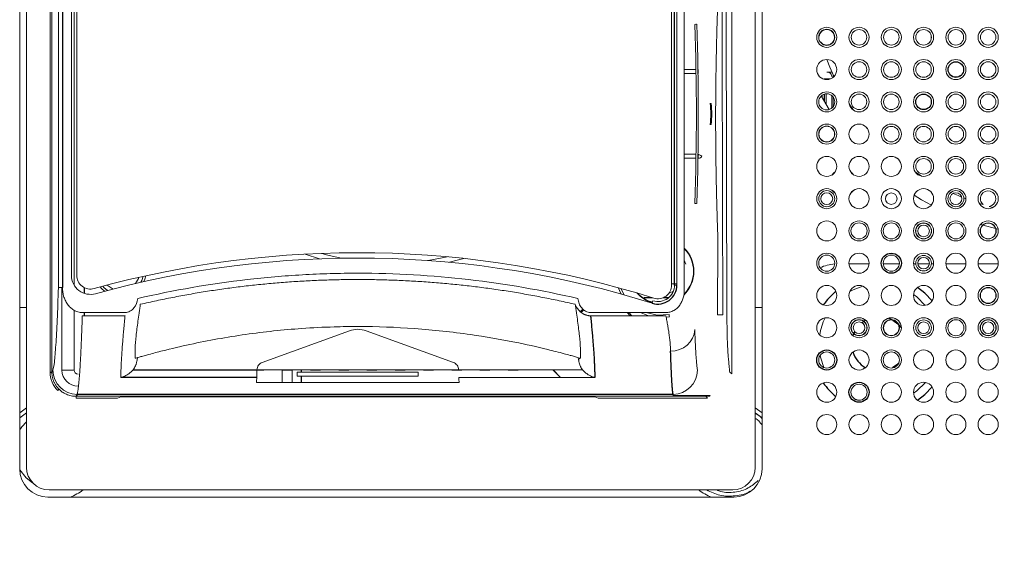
# Model space of a CAD drawing. Header units: millimetres. Extents: x 6 to 425, y 6 to 273.
# Tile 47 of 103: x 227.26 to 231.32, y 129.77 to 132. Entities that reach past the tile are written whole.
import ezdxf

# ---------------------------------------------------------------- set-up
doc = ezdxf.new("R2010")
doc.units = ezdxf.units.MM

msp = doc.modelspace()

# ---------------------------------------------------------------- linework, layer by layer
at = {"color": 144, "linetype": 'Continuous', "lineweight": 18}
for p, q in [((227.2586, 130.1413), (227.2586, 134.2408)), ((230.3247, 134.2408), (230.3247, 130.1413)), ((227.2868, 134.0002), (227.2868, 130.1474)), ((230.2965, 130.1474), (230.2965, 134.0002)), ((227.3841, 133.8411), (227.3841, 130.541)), ((227.3916, 133.8411), (227.3916, 130.541)), ((230.1992, 130.5335), (230.1992, 133.8486)), ((227.4833, 133.7119), (227.4833, 130.9007)), ((227.4185, 130.891), (227.4185, 133.6937)), ((227.4723, 130.9409), (227.4723, 133.6717)), ((227.4943, 133.6717), (227.4943, 130.9409)), ((229.9511, 130.9008), (229.9511, 132.742)), ((229.961, 130.9009), (229.961, 132.7425)), ((229.9629, 130.9009), (229.9629, 132.7425)), ((229.973, 132.7425), (229.973, 130.9009)), ((230.0034, 130.8808), (230.0034, 132.6924)), ((230.0034, 131.7911), (230.0503, 131.7911)), ((230.0507, 131.7744), (230.0034, 131.7744)), ((230.5895, 131.7528), (230.5811, 131.7528)), ((230.5895, 131.7528), (230.6078, 131.7528)), ((230.5895, 131.7496), (230.5895, 131.7528)), ((230.5916, 131.7803), (230.6122, 131.7803)), ((230.6115, 131.7634), (230.621, 131.7634)), ((230.6132, 131.7803), (230.6122, 131.7803)), ((230.5723, 131.6847), (230.5723, 131.6765)), ((230.5895, 131.6458), (230.5895, 131.6908)), ((230.6129, 131.6832), (230.6129, 131.6322)), ((230.6178, 131.6781), (230.6178, 131.6373)), ((230.1092, 131.6511), (230.1102, 131.6511)), ((230.1102, 131.6511), (230.1105, 131.6511)), ((230.1112, 131.6511), (230.1121, 131.6511)), ((230.1132, 131.6511), (230.1141, 131.6511)), ((230.1141, 131.6511), (230.1145, 131.6511)), ((230.7018, 131.6233), (230.6843, 131.6496)), ((230.1102, 131.5644), (230.1092, 131.5644)), ((230.1121, 131.5644), (230.1112, 131.5644)), ((230.1121, 131.5644), (230.1125, 131.5644)), ((230.1141, 131.5644), (230.1132, 131.5644)), ((230.759, 131.5482), (230.7545, 131.5536)), ((230.691, 131.5005), (230.6954, 131.4953)), ((230.0034, 131.4411), (230.0498, 131.4411)), ((230.0495, 131.4244), (230.0034, 131.4244)), ((230.8875, 131.4206), (230.8821, 131.4251)), ((230.8292, 131.3614), (230.8344, 131.3571)), ((230.9835, 131.3503), (230.9572, 131.3679)), ((231.1046, 131.2837), (231.0962, 131.2877)), ((231.1665, 131.2575), (231.1579, 131.2609)), ((231.2377, 131.2332), (231.2217, 131.2382)), ((231.2791, 131.2218), (231.2629, 131.226)), ((231.226, 131.1504), (231.2991, 131.1321)), ((228.4963, 131.0092), (228.4382, 131.0286)), ((230.0034, 131.0042), (230.0098, 130.9877)), ((230.6835, 130.989), (230.7665, 130.989)), ((230.8252, 130.989), (230.8914, 130.989)), ((230.9502, 130.989), (230.9595, 130.989)), ((230.9679, 130.989), (231.0154, 130.989)), ((231.0238, 130.989), (231.0331, 130.989)), ((231.0835, 130.989), (231.1665, 130.989)), ((231.2168, 130.989), (231.2998, 130.989)), ((227.6193, 130.9007), (227.644, 130.8843)), ((229.9511, 130.9061), (229.961, 130.9061)), ((229.961, 130.9009), (229.9629, 130.9009)), ((229.9629, 130.9061), (229.973, 130.9061)), ((229.9629, 130.9009), (229.973, 130.9009)), ((227.4352, 130.891), (227.4185, 130.891)), ((227.4333, 130.891), (227.4333, 130.5494)), ((227.525, 130.8905), (227.525, 130.8666)), ((227.5269, 130.8896), (227.5269, 130.866)), ((229.9582, 130.8761), (229.9403, 130.8676)), ((229.8691, 130.8494), (229.8383, 130.8494)), ((229.8383, 130.8481), (229.8383, 130.8494)), ((229.8732, 130.8481), (229.8383, 130.8481)), ((229.8738, 130.8355), (229.8707, 130.8258)), ((229.938, 130.8481), (229.9152, 130.8481)), ((229.9395, 130.8494), (229.9182, 130.8494)), ((227.2586, 130.8077), (227.2868, 130.8077)), ((227.4833, 130.7972), (227.4833, 130.5494)), ((227.5173, 130.7873), (227.6938, 130.7873)), ((227.525, 130.7873), (227.525, 130.7739)), ((227.5269, 130.7873), (227.5269, 130.7739)), ((229.5737, 130.7916), (229.5858, 130.8015)), ((229.59, 130.7985), (229.577, 130.7881)), ((229.6162, 130.7873), (229.9274, 130.7873)), ((229.7742, 130.7873), (229.7863, 130.7739)), ((230.1406, 130.7781), (230.1627, 130.7781)), ((230.2965, 130.8077), (230.3247, 130.8077)), ((227.6938, 130.7739), (227.5173, 130.7739)), ((229.9274, 130.7739), (229.6162, 130.7739)), ((229.9282, 130.768), (229.942, 130.7699)), ((228.6207, 130.7119), (228.2602, 130.5807)), ((229.0497, 130.5807), (228.6891, 130.7119)), ((227.7449, 130.6007), (227.742, 130.5842)), ((229.5679, 130.5842), (229.565, 130.6008)), ((227.4333, 130.5494), (227.4833, 130.5494)), ((228.2673, 130.5484), (228.2382, 130.5484)), ((228.2383, 130.5511), (229.0715, 130.5511)), ((228.2673, 130.5511), (228.2673, 130.5484)), ((228.3427, 130.5511), (228.3427, 130.5484)), ((228.384, 130.5484), (228.3427, 130.5484)), ((228.384, 130.5511), (228.384, 130.5484)), ((228.4051, 130.5408), (228.4049, 130.5242)), ((228.9048, 130.5408), (228.4051, 130.5408)), ((228.4211, 130.5408), (228.4211, 130.5511)), ((228.4222, 130.5511), (228.4222, 130.5408)), ((228.4593, 130.5511), (228.4593, 130.5484)), ((228.5006, 130.5484), (228.4593, 130.5484)), ((228.5006, 130.5511), (228.5006, 130.5484)), ((228.576, 130.5511), (228.576, 130.5484)), ((228.6173, 130.5484), (228.576, 130.5484)), ((228.6173, 130.5511), (228.6173, 130.5484)), ((228.6927, 130.5511), (228.6927, 130.5484)), ((228.734, 130.5484), (228.6927, 130.5484)), ((228.734, 130.5511), (228.734, 130.5484)), ((228.8093, 130.5511), (228.8093, 130.5484)), ((228.8506, 130.5484), (228.8093, 130.5484)), ((228.8506, 130.5511), (228.8506, 130.5484)), ((228.9048, 130.5408), (228.9049, 130.5242)), ((228.926, 130.5511), (228.926, 130.5484)), ((228.9673, 130.5484), (228.926, 130.5484)), ((228.9673, 130.5511), (228.9673, 130.5484)), ((229.0427, 130.5511), (229.0427, 130.5484)), ((229.084, 130.5484), (229.0427, 130.5484)), ((229.0715, 130.5511), (229.583, 130.5511)), ((229.084, 130.5511), (229.084, 130.5484)), ((229.1593, 130.5511), (229.1593, 130.5484)), ((229.2006, 130.5484), (229.1593, 130.5484)), ((229.2006, 130.5484), (229.2006, 130.5511)), ((229.276, 130.5484), (229.276, 130.5511)), ((229.3173, 130.5484), (229.276, 130.5484)), ((229.3173, 130.5484), (229.3173, 130.5511)), ((229.46, 130.5511), (229.4626, 130.5484)), ((229.4922, 130.5192), (229.4604, 130.5511)), ((229.4916, 130.5192), (229.4626, 130.5484)), ((230.1917, 130.541), (230.1992, 130.5335)), ((229.0733, 130.4975), (228.2365, 130.4975)), ((228.9049, 130.5242), (228.4049, 130.5242)), ((228.4211, 130.4975), (228.4211, 130.5242)), ((228.4222, 130.5242), (228.4222, 130.4975)), ((229.6337, 130.5192), (229.072, 130.5192)), ((227.4156, 130.465), (227.4209, 130.4703)), ((227.4916, 130.4411), (227.4916, 130.4335)), ((227.4916, 130.4411), (230.0917, 130.4411)), ((227.4916, 130.4411), (230.0914, 130.4411)), ((227.4916, 130.4335), (227.6628, 130.4335)), ((227.6628, 130.4335), (227.6759, 130.4389)), ((227.6759, 130.4389), (229.6341, 130.4389)), ((229.6341, 130.4389), (229.6471, 130.4335)), ((229.6471, 130.4335), (230.0992, 130.4335)), ((230.0992, 130.4335), (230.0917, 130.4411)), ((230.7216, 130.4247), (230.7039, 130.4321)), ((227.2586, 130.3725), (227.2868, 130.3928)), ((227.2868, 130.3725), (227.2586, 130.3523)), ((230.2965, 130.3928), (230.3247, 130.3725)), ((230.3247, 130.3523), (230.2965, 130.3725)), ((227.38, 130.0542), (230.2033, 130.0542)), ((230.208, 130.0247), (227.3753, 130.0247))]:
    msp.add_line(p, q, dxfattribs=at)
at = {"color": 7, "linetype": 'Continuous', "lineweight": 25}
for p, q in [((227.4352, 133.6937), (227.4352, 130.891)), ((230.5811, 131.7528), (230.5811, 131.7509)), ((230.5811, 131.6892), (230.5811, 131.6605)), ((230.1121, 131.6511), (230.1125, 131.6511)), ((230.889, 130.737), (230.8998, 130.7243)), ((227.3841, 130.541), (227.3916, 130.541)), ((227.7269, 130.5511), (228.2383, 130.5511)), ((228.2378, 130.5192), (227.6763, 130.5192)), ((229.9573, 130.449), (227.4957, 130.449))]:
    msp.add_line(p, q, dxfattribs=at)
at = {"color": 144, "linetype": 'Continuous', "lineweight": 18, "flags": 128}
for points in [[(230.621, 131.7634), (230.6044, 131.8006), (230.5914, 131.8326)], [(230.5692, 131.6822), (230.5873, 131.6497), (230.6014, 131.626)], [(230.6129, 131.3554), (230.6194, 131.3633), (230.6273, 131.3698)], [(230.6893, 131.3698), (230.6972, 131.3633), (230.7038, 131.3554)], [(230.6273, 131.2789), (230.6194, 131.2855), (230.6129, 131.2934)], [(230.7038, 131.2934), (230.6972, 131.2855), (230.6893, 131.2789)], [(230.9526, 131.2719), (230.9836, 131.2534), (231.0237, 131.2313)], [(231.1488, 131.2645), (231.1345, 131.2705), (231.1135, 131.2796)], [(228.5859, 131.0118), (228.5318, 131.0247), (228.5071, 131.0317)], [(229.0237, 131.0177), (228.9614, 131.0049), (228.9439, 131.002)], [(229.0924, 131.0109), (229.0659, 131.0031), (229.0333, 130.9947)], [(227.7792, 130.9392), (227.7755, 130.9246), (227.7718, 130.915)], [(230.0034, 130.9683), (230.0034, 130.9476), (230.0034, 130.9472)], [(227.7364, 130.9069), (227.7486, 130.9272), (227.7507, 130.9328)], [(227.7683, 130.9368), (227.7629, 130.92), (227.7591, 130.9121)], [(227.6089, 130.8751), (227.5961, 130.8872), (227.5911, 130.8931)], [(227.6215, 130.8784), (227.6065, 130.8909), (227.6019, 130.896)], [(229.7299, 130.8901), (229.7408, 130.8663), (229.7422, 130.8639)], [(229.7552, 130.8602), (229.7414, 130.8865), (229.7411, 130.887)], [(230.6868, 130.874), (230.7006, 130.8812), (230.7404, 130.8963)], [(230.9503, 130.8612), (230.9632, 130.8516), (230.9988, 130.8168)], [(229.78, 130.7739), (229.7673, 130.7873), (229.7672, 130.7873)], [(229.8225, 130.7873), (229.848, 130.7767), (229.8571, 130.7739)], [(229.9404, 130.7791), (229.8918, 130.777), (229.8458, 130.7873)], [(230.5799, 130.56), (230.5662, 130.6022), (230.5645, 130.6102)], [(230.9992, 130.4986), (230.9632, 130.4633), (230.9503, 130.4537)], [(230.1097, 130.4441), (230.0251, 130.4442), (229.9586, 130.4443)], [(227.312, 130.0836), (227.2854, 130.1038), (227.2587, 130.1367)]]:
    msp.add_lwpolyline(points, dxfattribs=at)
at = {"color": 7, "linetype": 'Continuous', "lineweight": 25, "flags": 128}
for points in [[(231.0266, 130.8354), (230.9968, 130.8667), (230.9663, 130.8906)], [(230.7366, 130.7452), (230.7463, 130.7523), (230.7521, 130.7558)], [(230.8464, 130.7642), (230.8538, 130.7612), (230.8617, 130.7574)], [(230.8642, 130.7561), (230.8851, 130.7408), (230.887, 130.739)], [(230.7001, 130.6911), (230.7011, 130.6942), (230.7072, 130.7085)], [(230.8886, 130.5774), (230.8851, 130.574), (230.8631, 130.5582)], [(230.9667, 130.4245), (230.9968, 130.4481), (231.0268, 130.4798)]]:
    msp.add_lwpolyline(points, dxfattribs=at)
at = {"color": 144, "linetype": 'Continuous', "lineweight": 18}
for centre, radius in [((230.5916, 131.9244), 0.0415), ((230.5916, 131.9244), 0.0332), ((230.725, 131.9244), 0.0415), ((230.725, 131.9244), 0.032), ((230.8583, 131.9244), 0.0415), ((230.8583, 131.9244), 0.032), ((230.9916, 131.9244), 0.0415), ((230.9916, 131.9244), 0.0322), ((230.9916, 131.9244), 0.032), ((231.125, 131.9244), 0.0415), ((231.125, 131.9244), 0.032), ((231.2583, 131.9244), 0.0415), ((231.2583, 131.9244), 0.032), ((230.5916, 131.7911), 0.0415), ((230.725, 131.7911), 0.0415), ((230.8583, 131.7911), 0.0415), ((230.9916, 131.7911), 0.0415), ((231.125, 131.7911), 0.0415), ((231.2583, 131.7911), 0.0415), ((230.725, 131.7911), 0.032), ((230.8583, 131.7911), 0.032), ((230.9916, 131.7911), 0.032), ((231.125, 131.7911), 0.0322), ((231.2583, 131.7911), 0.0322), ((231.2583, 131.7911), 0.032), ((230.5916, 131.6577), 0.0415), ((230.5916, 131.6577), 0.0332), ((230.725, 131.6577), 0.0415), ((230.725, 131.6577), 0.032), ((230.8583, 131.6577), 0.0415), ((230.8583, 131.6577), 0.032), ((230.9916, 131.6577), 0.0415), ((230.9916, 131.6577), 0.0322), ((231.125, 131.6577), 0.0415), ((231.125, 131.6577), 0.032), ((231.2583, 131.6577), 0.0415), ((231.2583, 131.6577), 0.032), ((230.5916, 131.5244), 0.0415), ((230.5916, 131.5244), 0.0332), ((230.5916, 131.5244), 0.0322), ((230.725, 131.5244), 0.0415), ((230.8583, 131.5244), 0.0415), ((230.8583, 131.5244), 0.032), ((230.9916, 131.5244), 0.0415), ((230.9916, 131.5244), 0.032), ((231.125, 131.5244), 0.0415), ((231.125, 131.5244), 0.032), ((231.2583, 131.5244), 0.0415), ((231.2583, 131.5244), 0.032), ((230.5916, 131.3911), 0.0415), ((230.725, 131.3911), 0.0415), ((230.8583, 131.3911), 0.0415), ((230.9916, 131.3911), 0.0415), ((231.125, 131.3911), 0.0415), ((231.2583, 131.3911), 0.0415), ((230.9916, 131.3911), 0.032), ((231.125, 131.3911), 0.032), ((231.2583, 131.3911), 0.032), ((230.5916, 131.2577), 0.0415), ((230.5916, 131.2577), 0.0331), ((230.5916, 131.2577), 0.0247), ((230.725, 131.2577), 0.0415), ((230.8583, 131.2577), 0.0415), ((230.8583, 131.2577), 0.0239), ((230.9916, 131.2577), 0.0415), ((231.125, 131.2577), 0.0415), ((231.125, 131.2577), 0.0331), ((231.125, 131.2577), 0.0247), ((231.2583, 131.2577), 0.0415), ((230.5916, 131.1244), 0.0415), ((230.725, 131.1244), 0.0415), ((230.725, 131.1244), 0.0332), ((230.8583, 131.1244), 0.0415), ((230.8583, 131.1244), 0.0332), ((230.9916, 131.1244), 0.0415), ((230.9916, 131.1244), 0.0332), ((230.9916, 131.1244), 0.0322), ((230.9916, 131.1244), 0.0239), ((231.125, 131.1244), 0.0415), ((231.125, 131.1244), 0.0332), ((231.2583, 131.1244), 0.0415), ((231.2583, 131.1244), 0.0332), ((231.2583, 131.1244), 0.0322), ((230.5916, 130.9911), 0.0415), ((230.5916, 130.9911), 0.0332), ((230.725, 130.9911), 0.0415), ((230.8583, 130.9911), 0.0332), ((230.9916, 130.9911), 0.0415), ((230.9916, 130.9911), 0.0322), ((231.125, 130.9911), 0.0415), ((231.2583, 130.9911), 0.0415), ((230.9916, 130.9911), 0.0239), ((230.5916, 130.8577), 0.0415), ((230.725, 130.8577), 0.0415), ((230.8583, 130.8577), 0.0415), ((230.9916, 130.8577), 0.0415), ((231.125, 130.8577), 0.0415), ((231.2583, 130.8577), 0.0415), ((231.2583, 130.8577), 0.0332), ((231.2583, 130.8577), 0.0322), ((230.5916, 130.7244), 0.0415), ((230.725, 130.7244), 0.0415), ((230.725, 130.7244), 0.0332), ((230.725, 130.7244), 0.0322), ((230.725, 130.7244), 0.0239), ((230.8583, 130.7244), 0.0415), ((230.8583, 130.7244), 0.0332), ((230.8583, 130.7244), 0.0322), ((230.9916, 130.7244), 0.0415), ((230.9916, 130.7244), 0.0322), ((230.9916, 130.7244), 0.0239), ((231.125, 130.7244), 0.0415), ((231.125, 130.7244), 0.0332), ((231.2583, 130.7244), 0.0415), ((231.2583, 130.7244), 0.0332), ((231.2583, 130.7244), 0.0322), ((231.2583, 130.7244), 0.0239), ((230.5916, 130.5911), 0.0332), ((230.725, 130.5911), 0.0415), ((230.8583, 130.5911), 0.0415), ((230.8583, 130.5911), 0.0332), ((230.9916, 130.5911), 0.0415), ((231.125, 130.5911), 0.0415), ((231.2583, 130.5911), 0.0415), ((230.5916, 130.4577), 0.0415), ((230.725, 130.4577), 0.0332), ((230.8583, 130.4577), 0.0415), ((230.9916, 130.4577), 0.0415), ((231.125, 130.4577), 0.0415), ((231.2583, 130.4577), 0.0415), ((230.5916, 130.3244), 0.0415), ((230.725, 130.3244), 0.0415), ((230.8583, 130.3244), 0.0415), ((230.9916, 130.3244), 0.0415), ((231.125, 130.3244), 0.0415), ((231.2583, 130.3244), 0.0415)]:
    msp.add_circle(centre, radius, dxfattribs=at)
at = {"color": 7, "linetype": 'Continuous', "lineweight": 25}
for centre, radius in [((231.125, 131.7911), 0.032), ((230.9916, 131.6577), 0.032), ((230.8583, 130.9911), 0.0415), ((230.5916, 130.5911), 0.0415), ((230.725, 130.4577), 0.0415)]:
    msp.add_circle(centre, radius, dxfattribs=at)
at = {"color": 144, "linetype": 'Continuous', "lineweight": 18}
for centre, radius, start, end in [((229.9893, 133.573), 1.596, 272.0509, 272.3395), ((230.5916, 131.9244), 0.032, 220.064, 171.8268), ((229.8222, 131.7786), 0.239, 359.0014, 2.9983), ((230.5912, 131.7634), 0.0203, 359.908, 18.3418), ((229.7296, 131.6077), 0.3831, 353.5045, 6.4955), ((229.7306, 131.6077), 0.3831, 353.5045, 6.4955), ((229.7315, 131.6077), 0.3834, 353.5102, 6.4898), ((229.7326, 131.6077), 0.3831, 353.5045, 6.4955), ((229.7335, 131.6077), 0.3831, 353.5045, 6.4955), ((229.8222, 131.4369), 0.239, 357.0017, 0.9986), ((230.0609, 131.4411), 0.0167, 270.0019, 332.9702), ((229.8397, 130.9978), 0.4956, 61.5505, 63.4475), ((231.2583, 131.2577), 0.032, 278.1732, 229.936), ((229.9893, 129.6425), 1.596, 87.6605, 87.9491), ((228.655, 126.9577), 4.0767, 72.5503, 105.4914), ((229.9083, 130.9577), 0.1333, 315.1806, 44.4767), ((229.9083, 130.9577), 0.135, 0, 45.2268), ((228.655, 126.9577), 4.0546, 72.5519, 105.4914), ((230.6407, 130.8077), 0.1813, 95.0423, 114.8917), ((227.551, 130.9409), 0.0787, 180, 285.4914), ((227.551, 130.9409), 0.0567, 180, 285.4914), ((229.9083, 130.9577), 0.135, 313.4076, 0), ((229.8943, 130.9009), 0.0685, 252.5519, 0), ((229.8944, 130.9008), 0.0567, 252.5503, 0), ((229.9083, 130.9577), 0.135, 221.5766, 254.1222), ((229.9083, 130.9577), 0.1333, 222.8006, 254.1428), ((230.8083, 130.6574), 0.2483, 154.2511, 171.4004), ((229.9512, 130.724), 0.0959, 267.3958, 355.9428), ((227.4958, 130.5491), 0.1001, 180.1907, 269.9381), ((227.5, 130.5494), 0.0667, 180, 270), ((227.5, 130.5494), 0.0167, 180, 270), ((229.9573, 130.549), 0.1, 270.0144, 359.8459), ((227.3939, 130.2191), 0.1583, 132.5807, 148.7034), ((227.38, 130.1474), 0.0932, 180, 270), ((230.2033, 130.1474), 0.0932, 270, 0), ((227.3939, 130.2191), 0.2078, 290.6163, 307.4398), ((230.1894, 130.2191), 0.2078, 232.5602, 249.3837)]:
    msp.add_arc(centre, radius, start, end, dxfattribs=at)
at = {"color": 7, "linetype": 'Continuous', "lineweight": 25}
for centre, radius, start, end in [((229.7315, 131.6077), 0.3831, 353.5045, 6.4955), ((229.8943, 130.9009), 0.0787, 252.5519, 0), ((230.8083, 130.6574), 0.2816, 129.4332, 145.0636), ((230.8083, 130.6574), 0.1133, 197.0506, 240.0203), ((230.8083, 130.6574), 0.2816, 214.8196, 230.5145)]:
    msp.add_arc(centre, radius, start, end, dxfattribs=at)
at = {"color": 144, "linetype": 'Continuous', "lineweight": 18}
for centre, major_axis in [((227.3753, 130.1414), (0.0825, 0.0825)), ((230.208, 130.1414), (-0.0825, 0.0825))]:
    msp.add_ellipse(centre, major_axis=major_axis, ratio=0.999695, start_param=2.356347, end_param=3.926839, dxfattribs=at)
at = {"color": 7, "linetype": 'Continuous', "lineweight": 25}
for points, knots in [([(228.6145, 121.1204), (228.6153, 121.0485), (228.6169, 120.9148), (228.6284, 120.7216), (228.6426, 120.5563), (228.6576, 120.4201), (228.671, 120.3144), (228.6813, 120.2403), (228.6887, 120.1901), (228.6949, 120.1493), (228.7025, 120.1013), (228.7129, 120.0378), (228.7268, 119.9578), (228.7467, 119.8498), (228.7745, 119.7098), (228.8128, 119.5331), (228.8618, 119.3266), (228.9218, 119.0945), (228.9916, 118.8467), (229.0683, 118.5941), (229.1756, 118.263), (229.3196, 117.8543), (229.5067, 117.3707), (229.705, 116.8961), (229.8801, 116.5038), (230.0256, 116.1918), (230.136, 115.9614), (230.2412, 115.7477), (230.3358, 115.5596), (230.4165, 115.402), (230.4795, 115.2806), (230.5261, 115.192), (230.5581, 115.1315), (230.5868, 115.0775), (230.6209, 115.0135), (230.669, 114.9241), (230.7318, 114.8085), (230.8084, 114.6692), (230.8941, 114.5155), (230.9852, 114.3545), (231.0775, 114.1937), (231.2308, 113.9303), (231.4475, 113.5682), (231.7325, 113.1097), (232.0099, 112.6799), (232.2808, 112.274), (232.4907, 111.9693), (232.65, 111.7429), (232.751, 111.6011), (232.8427, 111.4737), (232.9171, 111.3715), (232.9753, 111.292), (233.0189, 111.2329), (233.0567, 111.1819), (233.0979, 111.1263), (233.1517, 111.0543), (233.2242, 110.958), (233.3152, 110.838), (233.4204, 110.7011), (233.5716, 110.5067), (233.7586, 110.2708), (233.9762, 110.0034), (234.1797, 109.7592), (234.3687, 109.5376), (234.5411, 109.3397), (234.6943, 109.1672), (234.813, 109.0359), (234.9009, 108.9399), (234.9624, 108.8733), (235.0192, 108.8122), (235.0815, 108.7456), (235.159, 108.6635), (235.256, 108.5619), (235.3655, 108.4489), (235.4804, 108.332), (235.6545, 108.1578), (235.896, 107.9227), (236.1468, 107.6895), (236.3456, 107.5111), (236.4757, 107.3969), (236.5898, 107.2989), (236.6733, 107.2285), (236.73, 107.1813), (236.7758, 107.1433), (236.83, 107.0989), (236.9018, 107.0407), (236.9909, 106.9695), (237.097, 106.8863), (237.2201, 106.7921), (237.3581, 106.6893), (237.5664, 106.5391), (237.8322, 106.3578), (238.1464, 106.1611), (238.4367, 105.9953), (238.7031, 105.8573), (238.9328, 105.7498), (239.1261, 105.6679), (239.2837, 105.6069), (239.4017, 105.5652), (239.4914, 105.5355), (239.5691, 105.5109), (239.6693, 105.4813), (239.7965, 105.4473), (239.9474, 105.4122), (240.1361, 105.3763), (240.3474, 105.3478), (240.569, 105.3328), (240.7702, 105.3321), (240.9673, 105.3437), (241.1566, 105.3675), (241.3332, 105.4024), (241.4687, 105.4377), (241.5725, 105.4698), (241.6637, 105.5014), (241.7697, 105.5425), (241.8893, 105.5958), (242.0198, 105.6624), (242.1525, 105.7394), (242.2842, 105.8264), (242.4059, 105.9165), (242.5312, 106.0186), (242.6536, 106.1293), (242.7674, 106.2432), (242.8545, 106.3374), (242.925, 106.4182), (242.9889, 106.4951), (243.0536, 106.5766), (243.1397, 106.6909), (243.2473, 106.8442), (243.375, 107.0442), (243.5038, 107.2666), (243.6332, 107.5127), (243.7626, 107.784), (243.8921, 108.0843), (244.0211, 108.4157), (244.1488, 108.7804), (244.2729, 109.175), (244.4257, 109.7163), (244.5906, 110.3999), (244.7547, 111.2211), (244.8922, 112.0467), (245.0067, 112.8677), (245.1012, 113.676), (245.1787, 114.4644), (245.24, 115.2063), (245.2882, 115.8981), (245.3259, 116.537), (245.356, 117.1409), (245.38, 117.7141), (245.3994, 118.2737), (245.4182, 118.9425), (245.4341, 119.7398), (245.4442, 120.6732), (245.4466, 121.6452), (245.4407, 122.6561), (245.4265, 123.7058), (245.4038, 124.7941), (245.3731, 125.9012), (245.3347, 127.0254), (245.2891, 128.1651), (245.2355, 129.3379), (245.1741, 130.5431), (245.1049, 131.7799), (245.0279, 133.0472), (244.9324, 134.51), (244.8158, 136.1665), (244.6757, 138.0139), (244.5249, 139.8823), (244.3631, 141.7795), (244.1914, 143.7005), (244.0107, 145.6399), (243.8234, 147.5791), (243.631, 149.5117), (243.4348, 151.4314), (243.2363, 153.3314), (243.0607, 154.9826), (242.9097, 156.3865), (242.784, 157.5464), (242.6596, 158.6885), (242.537, 159.8107), (242.4165, 160.9109), (242.2988, 161.9865), (242.1879, 163.002), (242.0849, 163.9506), (241.9903, 164.8274), (241.9013, 165.6607), (241.8179, 166.4506), (241.7402, 167.1977), (241.6687, 167.8969), (241.6035, 168.5493), (241.5443, 169.1566), (241.4906, 169.7255), (241.4422, 170.2568), (241.399, 170.7513), (241.361, 171.2103), (241.3337, 171.5614), (241.3149, 171.8157), (241.3027, 171.9844), (241.2911, 172.1504), (241.2793, 172.3242), (241.2667, 172.5156), (241.2533, 172.7295), (241.2395, 172.9622), (241.2275, 173.1779), (241.2174, 173.3724), (241.209, 173.5439), (241.2012, 173.7155), (241.1941, 173.8853), (241.1879, 174.0512), (241.1826, 174.2106), (241.1783, 174.3617), (241.1752, 174.4988), (241.1736, 174.5864), (241.1732, 174.6232), (241.1732, 174.6257)], [0, 0, 0, 0, 0.003024, 0.00562, 0.007797, 0.00956, 0.010911, 0.011851, 0.012382, 0.012808, 0.013411, 0.014218, 0.015229, 0.016446, 0.018287, 0.020463, 0.022979, 0.025839, 0.028859, 0.031851, 0.034817, 0.040553, 0.046188, 0.051717, 0.057131, 0.059918, 0.06267, 0.06524, 0.06746, 0.069326, 0.070832, 0.071774, 0.072483, 0.072987, 0.073703, 0.074769, 0.076186, 0.077847, 0.079773, 0.081723, 0.083664, 0.085598, 0.091301, 0.096917, 0.102555, 0.107375, 0.112266, 0.114206, 0.116101, 0.117757, 0.119157, 0.120094, 0.120867, 0.121477, 0.122099, 0.123052, 0.124317, 0.125908, 0.127815, 0.12978, 0.133708, 0.137357, 0.140727, 0.143821, 0.146635, 0.149098, 0.151191, 0.152296, 0.153264, 0.154094, 0.154969, 0.156186, 0.157713, 0.159475, 0.161236, 0.162984, 0.167397, 0.172099, 0.174054, 0.176047, 0.177717, 0.178938, 0.179597, 0.180119, 0.180873, 0.181876, 0.183125, 0.184585, 0.186273, 0.188181, 0.190208, 0.194674, 0.198733, 0.202406, 0.205712, 0.208668, 0.210827, 0.212702, 0.214303, 0.215004, 0.21586, 0.217024, 0.218491, 0.220255, 0.222194, 0.224907, 0.227374, 0.229606, 0.231611, 0.233946, 0.235927, 0.237568, 0.238575, 0.239511, 0.240756, 0.242339, 0.243853, 0.245585, 0.247374, 0.249021, 0.250525, 0.252633, 0.254371, 0.255731, 0.256777, 0.257839, 0.258958, 0.260135, 0.26245, 0.264982, 0.267745, 0.270675, 0.273859, 0.277318, 0.281072, 0.285145, 0.289559, 0.294161, 0.302916, 0.311736, 0.320542, 0.329258, 0.33781, 0.34613, 0.354157, 0.361207, 0.367921, 0.374264, 0.380204, 0.385946, 0.391852, 0.401223, 0.410996, 0.421174, 0.431759, 0.442751, 0.45415, 0.465953, 0.47754, 0.489484, 0.501779, 0.514418, 0.527391, 0.54069, 0.554301, 0.573436, 0.592854, 0.612499, 0.63232, 0.652672, 0.673094, 0.693524, 0.713897, 0.734146, 0.754201, 0.773989, 0.786409, 0.79867, 0.810753, 0.822637, 0.834302, 0.845725, 0.85687, 0.866668, 0.876019, 0.884926, 0.893394, 0.901429, 0.909039, 0.916049, 0.922672, 0.928917, 0.934796, 0.940318, 0.945498, 0.950357, 0.952391, 0.954372, 0.956304, 0.958307, 0.960656, 0.963352, 0.966384, 0.969751, 0.972187, 0.974786, 0.977562, 0.980537, 0.983738, 0.987203, 0.990981, 0.995126, 0.999666, 1, 1, 1, 1]), ([(229.6162, 130.7739), (229.6167, 130.7692), (229.6176, 130.7598), (229.6189, 130.7461), (229.6202, 130.7326), (229.6214, 130.7194), (229.6226, 130.7065), (229.6237, 130.6939), (229.6248, 130.6816), (229.6258, 130.6696), (229.6267, 130.6579), (229.6276, 130.6465), (229.6284, 130.6354), (229.6291, 130.6246), (229.6298, 130.6141), (229.6305, 130.6039), (229.6311, 130.594), (229.6316, 130.5844), (229.632, 130.5752), (229.6325, 130.5662), (229.6328, 130.5576), (229.6331, 130.5493), (229.6333, 130.5413), (229.6335, 130.5336), (229.6336, 130.5262), (229.6337, 130.5215), (229.6337, 130.5192)], [0, 0, 0, 0, 0.042117, 0.084193, 0.126228, 0.168223, 0.210178, 0.252093, 0.293967, 0.335803, 0.377599, 0.419356, 0.461074, 0.502754, 0.544396, 0.585999, 0.627565, 0.669094, 0.710585, 0.752039, 0.793456, 0.834837, 0.876181, 0.91749, 0.958763, 1, 1, 1, 1]), ([(229.9573, 130.449), (229.9572, 130.4496), (229.9569, 130.4508), (229.9566, 130.453), (229.9562, 130.4554), (229.9558, 130.4582), (229.9554, 130.4612), (229.9551, 130.4645), (229.9547, 130.468), (229.9544, 130.4718), (229.954, 130.4758), (229.9537, 130.48), (229.9534, 130.4844), (229.953, 130.4891), (229.9527, 130.4939), (229.9524, 130.4989), (229.9521, 130.504), (229.9518, 130.5093), (229.9514, 130.5148), (229.9511, 130.5204), (229.9509, 130.5261), (229.9506, 130.532), (229.9503, 130.5379), (229.95, 130.544), (229.9497, 130.5501), (229.9495, 130.5564), (229.9492, 130.5627), (229.9489, 130.5691), (229.9487, 130.5755), (229.9484, 130.582), (229.9482, 130.5885), (229.9479, 130.5951), (229.9477, 130.6017), (229.9475, 130.6083), (229.9472, 130.6149), (229.947, 130.6215), (229.9469, 130.626), (229.9468, 130.6282)], [0, 0, 0, 0, 0.035232, 0.070072, 0.10452, 0.138576, 0.172241, 0.205514, 0.238395, 0.270884, 0.302981, 0.334687, 0.366001, 0.396923, 0.427453, 0.457592, 0.487339, 0.516694, 0.545657, 0.574228, 0.602408, 0.630196, 0.657592, 0.684596, 0.711209, 0.73743, 0.763259, 0.788696, 0.813741, 0.838395, 0.862657, 0.886527, 0.910005, 0.933091, 0.955786, 0.978089, 1, 1, 1, 1])]:
    msp.add_open_spline(points, degree=3, knots=knots, dxfattribs=at)
at = {"color": 144, "linetype": 'Continuous', "lineweight": 18}
for points, knots in [([(230.1407, 132.0406), (230.1402, 132.0264), (230.1392, 131.998), (230.138, 131.9553), (230.1368, 131.9126), (230.1359, 131.8699), (230.135, 131.8273), (230.1343, 131.7846), (230.1337, 131.7419), (230.1333, 131.6993), (230.133, 131.6566), (230.1328, 131.6139), (230.1328, 131.5596), (230.1331, 131.4937), (230.1339, 131.416), (230.1352, 131.3384), (230.1369, 131.2607), (230.139, 131.183), (230.1408, 131.1314), (230.1418, 131.1055)], [0, 0, 0, 0, 0.045403, 0.090814, 0.136236, 0.181667, 0.227109, 0.272562, 0.318026, 0.363503, 0.408992, 0.454494, 0.500009, 0.582898, 0.66596, 0.749198, 0.832616, 0.916216, 1, 1, 1, 1]), ([(230.1627, 130.7781), (230.1626, 130.7924), (230.1625, 130.821), (230.1624, 130.8641), (230.1622, 130.9072), (230.162, 130.9504), (230.1619, 130.9936), (230.1618, 131.0369), (230.1616, 131.0802), (230.1615, 131.1236), (230.1614, 131.167), (230.1612, 131.2104), (230.1611, 131.254), (230.161, 131.2975), (230.1609, 131.3411), (230.1608, 131.3847), (230.1607, 131.4283), (230.1607, 131.472), (230.1606, 131.5157), (230.1605, 131.5594), (230.1604, 131.6031), (230.1604, 131.6468), (230.1603, 131.6906), (230.1603, 131.7343), (230.1603, 131.7781), (230.1602, 131.8218), (230.1602, 131.8656), (230.1602, 131.9094), (230.1602, 131.9531), (230.1601, 131.9969), (230.1601, 132.026), (230.1601, 132.0406)], [0, 0, 0, 0, 0.034633, 0.069256, 0.103868, 0.138469, 0.173059, 0.207639, 0.242208, 0.276766, 0.311313, 0.34585, 0.380375, 0.41489, 0.449395, 0.483888, 0.518371, 0.552843, 0.587304, 0.621755, 0.656194, 0.690623, 0.725041, 0.759449, 0.793846, 0.828232, 0.862607, 0.896971, 0.931325, 0.965668, 1, 1, 1, 1]), ([(230.1768, 132.0406), (230.1768, 131.8294), (230.177, 131.6175), (230.1779, 131.1965), (230.1785, 130.9875), (230.1794, 130.7819)], [0, 0, 0, 0, 0.5, 0.5, 1, 1, 1, 1]), ([(230.5916, 131.7803), (230.5933, 131.7803), (230.5952, 131.7803), (230.5991, 131.7798), (230.6012, 131.7793), (230.6048, 131.7776), (230.6064, 131.7764), (230.6089, 131.7734), (230.6098, 131.7717), (230.6105, 131.7698)], [0, 0, 0, 0, 0.25, 0.25, 0.5, 0.5, 0.75, 0.75, 1, 1, 1, 1]), ([(227.7459, 130.8451), (227.8955, 130.8799), (228.0461, 130.906), (228.2736, 130.9322), (228.3497, 130.9388), (228.4643, 130.9453), (228.5026, 130.947), (228.5792, 130.9492), (228.6176, 130.9497), (228.8091, 130.9497), (228.9614, 130.9409), (229.2641, 130.906), (229.4145, 130.8799), (229.564, 130.8451)], [0, 0, 0, 0, 0.25, 0.25, 0.375, 0.375, 0.4375, 0.4375, 0.5, 0.5, 0.75, 0.75, 1, 1, 1, 1]), ([(229.5531, 130.8213), (229.542, 130.8238), (229.5198, 130.8289), (229.4864, 130.8362), (229.4529, 130.8431), (229.4194, 130.8498), (229.3858, 130.8562), (229.3522, 130.8623), (229.3185, 130.8682), (229.2848, 130.8737), (229.251, 130.8789), (229.2172, 130.8839), (229.1833, 130.8886), (229.1494, 130.8929), (229.1155, 130.897), (229.0815, 130.9008), (229.0475, 130.9043), (229.0135, 130.9076), (228.9794, 130.9105), (228.9453, 130.9131), (228.9112, 130.9154), (228.8771, 130.9175), (228.8429, 130.9192), (228.8088, 130.9207), (228.7746, 130.9219), (228.7404, 130.9228), (228.7063, 130.9233), (228.6721, 130.9236), (228.6379, 130.9236), (228.6037, 130.9233), (228.5695, 130.9228), (228.5353, 130.9219), (228.5012, 130.9207), (228.467, 130.9192), (228.4329, 130.9175), (228.3987, 130.9154), (228.3646, 130.9131), (228.3306, 130.9105), (228.2965, 130.9075), (228.2625, 130.9043), (228.2284, 130.9008), (228.1945, 130.897), (228.1605, 130.8929), (228.1266, 130.8886), (228.0928, 130.8839), (228.0589, 130.8789), (228.0252, 130.8737), (227.9914, 130.8682), (227.9578, 130.8623), (227.9241, 130.8562), (227.8906, 130.8498), (227.857, 130.8431), (227.8236, 130.8362), (227.7902, 130.8289), (227.768, 130.8238), (227.7568, 130.8213)], [0, 0, 0, 0, 0.018865, 0.037731, 0.056597, 0.075463, 0.09433, 0.113196, 0.132064, 0.150931, 0.169799, 0.188666, 0.207535, 0.226403, 0.245271, 0.26414, 0.283009, 0.301878, 0.320747, 0.339616, 0.358485, 0.377354, 0.396224, 0.415093, 0.433963, 0.452832, 0.471702, 0.490572, 0.509441, 0.528311, 0.54718, 0.56605, 0.584919, 0.603789, 0.622658, 0.641527, 0.660396, 0.679265, 0.698133, 0.717002, 0.73587, 0.754738, 0.773606, 0.792474, 0.811341, 0.830209, 0.849076, 0.867942, 0.886809, 0.905675, 0.924541, 0.943406, 0.962271, 0.981136, 1, 1, 1, 1]), ([(227.3958, 130.5488), (227.3978, 130.5544), (227.3999, 130.5658), (227.4039, 130.6008), (227.4059, 130.6243), (227.4098, 130.6827), (227.4117, 130.7175), (227.4153, 130.7973), (227.417, 130.8421), (227.4185, 130.891)], [0, 0, 0, 0, 0.25, 0.25, 0.5, 0.5, 0.75, 0.75, 1, 1, 1, 1]), ([(227.4352, 130.891), (227.4352, 130.8787), (227.4368, 130.8665), (227.4419, 130.849), (227.444, 130.8432), (227.4492, 130.8321), (227.4522, 130.8268), (227.4593, 130.8168), (227.4633, 130.8121), (227.4722, 130.8038), (227.4771, 130.8), (227.4876, 130.7939), (227.4933, 130.7914), (227.5051, 130.7882), (227.5111, 130.7873), (227.5173, 130.7873)], [0, 0, 0, 0, 0.25, 0.25, 0.375, 0.375, 0.5, 0.5, 0.625, 0.625, 0.75, 0.75, 0.875, 0.875, 1, 1, 1, 1]), ([(229.9274, 130.7873), (229.933, 130.7873), (229.9387, 130.788), (229.9495, 130.7908), (229.9547, 130.7929), (229.9694, 130.801), (229.9779, 130.8088), (229.9877, 130.8223), (229.9906, 130.8271), (229.9954, 130.8372), (229.9973, 130.8425), (230.002, 130.8585), (230.0034, 130.8695), (230.0034, 130.8808)], [0, 0, 0, 0, 0.125, 0.125, 0.25, 0.25, 0.5, 0.5, 0.625, 0.625, 0.75, 0.75, 1, 1, 1, 1]), ([(227.6938, 130.7873), (227.6974, 130.7873), (227.7009, 130.7878), (227.7077, 130.7896), (227.711, 130.7909), (227.7204, 130.7959), (227.7258, 130.8007), (227.7393, 130.8171), (227.7445, 130.8309), (227.7459, 130.8451)], [0, 0, 0, 0, 0.125, 0.125, 0.25, 0.25, 0.5, 0.5, 1, 1, 1, 1]), ([(227.7568, 130.82), (227.7564, 130.8175), (227.7555, 130.8115), (227.7538, 130.7996), (227.7508, 130.7787), (227.7453, 130.7397), (227.7389, 130.6891), (227.7359, 130.6504), (227.735, 130.6278), (227.7348, 130.6167), (227.7349, 130.6067), (227.7352, 130.6007), (227.7353, 130.5981)], [0, 0, 0, 0, 0.025528, 0.062554, 0.125119, 0.25013, 0.500083, 0.750014, 0.812511, 0.874975, 0.946378, 1, 1, 1, 1]), ([(227.7568, 130.8213), (227.7568, 130.8211), (227.7568, 130.8206), (227.7568, 130.8202), (227.7568, 130.82)], [0, 0, 0, 0, 0.496616, 1, 1, 1, 1]), ([(229.5532, 130.82), (229.5532, 130.8202), (229.5531, 130.8206), (229.5531, 130.8211), (229.5531, 130.8213)], [0, 0, 0, 0, 0.503383, 1, 1, 1, 1]), ([(229.5747, 130.5981), (229.5748, 130.6007), (229.575, 130.6067), (229.5751, 130.6166), (229.5749, 130.6278), (229.5741, 130.6504), (229.571, 130.689), (229.5646, 130.7397), (229.5592, 130.7787), (229.5562, 130.7996), (229.5544, 130.8115), (229.5536, 130.8175), (229.5532, 130.82)], [0, 0, 0, 0, 0.053619, 0.125015, 0.187465, 0.249942, 0.499879, 0.749856, 0.874879, 0.937445, 0.974471, 1, 1, 1, 1]), ([(229.6162, 130.7739), (229.6148, 130.774), (229.6119, 130.774), (229.6075, 130.7745), (229.6031, 130.7752), (229.5987, 130.7764), (229.5943, 130.7778), (229.59, 130.7797), (229.5857, 130.7818), (229.5816, 130.7843), (229.5762, 130.7881), (229.5698, 130.7938), (229.5633, 130.8015), (229.5575, 130.8103), (229.5547, 130.8165), (229.5532, 130.82)], [0, 0, 0, 0, 0.051338, 0.103818, 0.157424, 0.212128, 0.267887, 0.324647, 0.382347, 0.440916, 0.500281, 0.619769, 0.750338, 0.863716, 1, 1, 1, 1]), ([(229.564, 130.8451), (229.5648, 130.838), (229.5664, 130.831), (229.5716, 130.8178), (229.5752, 130.8116), (229.5841, 130.8007), (229.5896, 130.7959), (229.5989, 130.7909), (229.6023, 130.7896), (229.6091, 130.7878), (229.6126, 130.7873), (229.6162, 130.7873)], [0, 0, 0, 0, 0.25, 0.25, 0.5, 0.5, 0.75, 0.75, 0.875, 0.875, 1, 1, 1, 1]), ([(229.9404, 130.7791), (229.9405, 130.7783), (229.9407, 130.7771), (229.9413, 130.7738), (229.9417, 130.7719), (229.942, 130.7699)], [0, 0, 0, 0, 0.5, 0.5, 1, 1, 1, 1]), ([(230.1794, 130.7819), (230.1794, 130.7706), (230.1795, 130.7593), (230.1797, 130.7376), (230.1798, 130.7273), (230.1801, 130.7086), (230.1802, 130.7003), (230.1806, 130.6864), (230.1808, 130.6808), (230.181, 130.6766)], [0, 0, 0, 0, 0.25, 0.25, 0.5, 0.5, 0.75, 0.75, 1, 1, 1, 1]), ([(227.5173, 130.7739), (227.5171, 130.7692), (227.5168, 130.7596), (227.5163, 130.7455), (227.5158, 130.7315), (227.5153, 130.7177), (227.5148, 130.7041), (227.5142, 130.6907), (227.5137, 130.6774), (227.5131, 130.6644), (227.5126, 130.6516), (227.512, 130.6391), (227.5114, 130.6267), (227.5108, 130.6147), (227.5102, 130.603), (227.5096, 130.5915), (227.509, 130.5803), (227.5084, 130.5695), (227.5077, 130.559), (227.507, 130.5486), (227.5063, 130.5381), (227.5056, 130.5275), (227.5048, 130.5171), (227.5039, 130.507), (227.503, 130.4973), (227.5021, 130.4881), (227.5011, 130.4794), (227.5001, 130.4714), (227.4991, 130.4643), (227.498, 130.458), (227.4969, 130.4528), (227.4961, 130.4503), (227.4957, 130.449)], [0, 0, 0, 0, 0.0254891, 0.0512473, 0.0772748, 0.1035714, 0.1301372, 0.1569722, 0.1840764, 0.2114499, 0.2390925, 0.2670043, 0.2951853, 0.3236355, 0.3523549, 0.3813434, 0.4106012, 0.4401282, 0.4699244, 0.4999898, 0.5333274, 0.5681796, 0.6045463, 0.6424275, 0.6818233, 0.7227336, 0.7651584, 0.8090977, 0.8545516, 0.9015199, 0.9500027, 1, 1, 1, 1]), ([(227.6763, 130.5192), (227.6763, 130.5216), (227.6763, 130.5265), (227.6765, 130.5342), (227.6767, 130.5423), (227.6769, 130.5507), (227.6772, 130.5594), (227.6776, 130.5685), (227.6781, 130.5779), (227.6786, 130.5877), (227.6791, 130.5978), (227.6798, 130.6083), (227.6805, 130.619), (227.6812, 130.6301), (227.682, 130.6416), (227.6829, 130.6534), (227.6839, 130.6655), (227.6849, 130.6779), (227.686, 130.6906), (227.6871, 130.7037), (227.6883, 130.7171), (227.6896, 130.7308), (227.6909, 130.7449), (227.6923, 130.7592), (227.6933, 130.769), (227.6938, 130.7739)], [0, 0, 0, 0, 0.043031, 0.086101, 0.129209, 0.172357, 0.215545, 0.258772, 0.302039, 0.345347, 0.388695, 0.432084, 0.475515, 0.518987, 0.562501, 0.606057, 0.649655, 0.693296, 0.73698, 0.780707, 0.824477, 0.868292, 0.91215, 0.956053, 1, 1, 1, 1]), ([(229.9468, 130.6282), (229.9467, 130.6312), (229.9465, 130.6372), (229.9459, 130.6464), (229.9452, 130.6558), (229.9444, 130.6655), (229.9433, 130.6755), (229.9421, 130.6858), (229.9405, 130.6987), (229.9382, 130.7144), (229.935, 130.7334), (229.9315, 130.7532), (229.9288, 130.767), (229.9274, 130.7739)], [0, 0, 0, 0, 0.06991, 0.140306, 0.211195, 0.28258, 0.354467, 0.42686, 0.499764, 0.621908, 0.745983, 0.872008, 1, 1, 1, 1]), ([(227.7353, 130.5981), (227.7396, 130.5993), (227.7489, 130.602), (227.7613, 130.6056), (227.7757, 130.6096), (227.7944, 130.6148), (227.8196, 130.6215), (227.8761, 130.6361), (227.9994, 130.665), (228.1911, 130.6993), (228.3902, 130.7205), (228.5458, 130.7283), (228.7013, 130.7306), (228.8898, 130.7238), (229.1056, 130.7006), (229.2886, 130.6692), (229.4171, 130.6404), (229.4929, 130.621), (229.5266, 130.6117), (229.5435, 130.607), (229.5551, 130.6037), (229.5664, 130.6005), (229.572, 130.5989), (229.5747, 130.5981)], [0, 0, 0, 0, 0.007196, 0.015689, 0.020689, 0.031366, 0.046877, 0.062695, 0.125297, 0.25054, 0.375824, 0.447361, 0.501074, 0.626145, 0.750571, 0.850069, 0.924876, 0.962388, 0.975956, 0.981179, 0.990585, 0.995436, 1, 1, 1, 1]), ([(228.6891, 130.7119), (228.6784, 130.7158), (228.6667, 130.718), (228.6432, 130.718), (228.6314, 130.7158), (228.6207, 130.7119)], [0, 0, 0, 0, 0.5, 0.5, 1, 1, 1, 1]), ([(228.6891, 130.7119), (228.6784, 130.7158), (228.6667, 130.718), (228.6432, 130.718), (228.6314, 130.7158), (228.6207, 130.7119)], [0, 0, 0, 0, 0.5, 0.5, 1, 1, 1, 1]), ([(230.0468, 130.7172), (230.0484, 130.6697), (230.0501, 130.631), (230.0537, 130.5743), (230.0555, 130.5562), (230.0573, 130.5488)], [0, 0, 0, 0, 0.5, 0.5, 1, 1, 1, 1]), ([(230.181, 130.6766), (230.1822, 130.6484), (230.1835, 130.6249), (230.1862, 130.5883), (230.1876, 130.5751), (230.1889, 130.5672)], [0, 0, 0, 0, 0.5, 0.5, 1, 1, 1, 1]), ([(227.742, 130.5842), (227.7417, 130.5827), (227.7411, 130.5797), (227.7399, 130.5752), (227.7384, 130.5709), (227.736, 130.5652), (227.7325, 130.5584), (227.7288, 130.5535), (227.7269, 130.5511)], [0, 0, 0, 0, 0.125472, 0.250242, 0.374804, 0.499655, 0.750517, 1, 1, 1, 1]), ([(228.2602, 130.5807), (228.2544, 130.5786), (228.2487, 130.5746), (228.2408, 130.5638), (228.2386, 130.5572), (228.2383, 130.5511)], [0, 0, 0, 0, 0.5, 0.5, 1, 1, 1, 1]), ([(228.2602, 130.5807), (228.2544, 130.5786), (228.2487, 130.5746), (228.2408, 130.5638), (228.2386, 130.5572), (228.2383, 130.5511)], [0, 0, 0, 0, 0.5, 0.5, 1, 1, 1, 1]), ([(229.0715, 130.5511), (229.0712, 130.5572), (229.0691, 130.5638), (229.0611, 130.5746), (229.0554, 130.5786), (229.0497, 130.5807)], [0, 0, 0, 0, 0.5, 0.5, 1, 1, 1, 1]), ([(229.0715, 130.5511), (229.0712, 130.5572), (229.0691, 130.5638), (229.0611, 130.5746), (229.0554, 130.5786), (229.0497, 130.5807)], [0, 0, 0, 0, 0.5, 0.5, 1, 1, 1, 1]), ([(229.583, 130.5511), (229.5821, 130.5523), (229.5802, 130.5547), (229.5777, 130.5585), (229.5754, 130.5625), (229.5727, 130.568), (229.5699, 130.5752), (229.5686, 130.5812), (229.5679, 130.5842)], [0, 0, 0, 0, 0.124511, 0.248956, 0.373866, 0.499768, 0.749218, 1, 1, 1, 1]), ([(229.5747, 130.5981), (229.5741, 130.5981), (229.5729, 130.5981), (229.5715, 130.598), (229.5701, 130.5978), (229.5695, 130.5976), (229.5691, 130.5975)], [0, 0, 0, 0, 0.2249799, 0.4666537, 0.7250058, 1, 1, 1, 1]), ([(227.4156, 130.465), (227.4056, 130.4749), (227.3977, 130.4869), (227.3869, 130.5129), (227.3841, 130.5269), (227.3841, 130.541)], [0, 0, 0, 0, 0.5, 0.5, 1, 1, 1, 1]), ([(227.3916, 130.541), (227.3917, 130.5391), (227.3917, 130.5352), (227.3923, 130.5293), (227.3931, 130.5235), (227.3943, 130.5178), (227.3958, 130.5122), (227.3977, 130.5067), (227.3998, 130.5013), (227.4022, 130.4962), (227.4049, 130.4913), (227.4077, 130.4866), (227.4108, 130.4821), (227.414, 130.4779), (227.4174, 130.474), (227.4218, 130.4694), (227.4274, 130.4642), (227.4347, 130.4586), (227.4428, 130.4536), (227.4517, 130.4492), (227.4611, 130.4456), (227.471, 130.443), (227.4812, 130.4414), (227.4882, 130.4412), (227.4916, 130.4411)], [0, 0, 0, 0, 0.037275, 0.074647, 0.112029, 0.149335, 0.186478, 0.223371, 0.25993, 0.296076, 0.33173, 0.366821, 0.401282, 0.43505, 0.468072, 0.500297, 0.556165, 0.614644, 0.675442, 0.738199, 0.802504, 0.8679, 0.933898, 1, 1, 1, 1]), ([(227.7269, 130.5511), (227.7261, 130.5501), (227.7244, 130.548), (227.7216, 130.5451), (227.7187, 130.5422), (227.7147, 130.5385), (227.7094, 130.5343), (227.7032, 130.5301), (227.6965, 130.5264), (227.6903, 130.5235), (227.6834, 130.5209), (227.6789, 130.5198), (227.6763, 130.5192)], [0, 0, 0, 0, 0.058365, 0.119525, 0.183558, 0.250531, 0.368935, 0.499917, 0.616141, 0.749671, 0.854437, 1, 1, 1, 1]), ([(228.2378, 130.5192), (228.2379, 130.5202), (228.2379, 130.5216), (228.238, 130.5254), (228.2381, 130.5278), (228.2382, 130.5334), (228.2382, 130.5365), (228.2382, 130.5429), (228.2382, 130.5462), (228.2382, 130.5494)], [0, 0, 0, 0, 0.25, 0.25, 0.5, 0.5, 0.75, 0.75, 1, 1, 1, 1]), ([(228.2378, 130.5192), (228.2379, 130.5202), (228.2379, 130.5216), (228.238, 130.5254), (228.2381, 130.5278), (228.2382, 130.5334), (228.2382, 130.5365), (228.2382, 130.5429), (228.2382, 130.5462), (228.2382, 130.5494)], [0, 0, 0, 0, 0.25, 0.25, 0.5, 0.5, 0.75, 0.75, 1, 1, 1, 1]), ([(228.3427, 130.5484), (228.3427, 130.539), (228.3426, 130.5194), (228.3424, 130.505), (228.3423, 130.4975)], [0, 0, 0, 0, 0.481376, 1, 1, 1, 1]), ([(228.384, 130.5484), (228.384, 130.539), (228.384, 130.5194), (228.3842, 130.505), (228.3844, 130.4975)], [0, 0, 0, 0, 0.4813762, 1, 1, 1, 1]), ([(229.583, 130.5511), (229.5839, 130.5501), (229.5856, 130.5481), (229.5883, 130.5451), (229.5913, 130.5422), (229.5952, 130.5386), (229.6005, 130.5344), (229.6066, 130.5302), (229.6133, 130.5264), (229.6206, 130.5231), (229.6276, 130.5206), (229.632, 130.5196), (229.6337, 130.5192)], [0, 0, 0, 0, 0.057754, 0.118711, 0.182954, 0.250531, 0.367271, 0.49992, 0.609645, 0.749655, 0.909711, 1, 1, 1, 1]), ([(230.1889, 130.5672), (230.1891, 130.5663), (230.1892, 130.564), (230.1895, 130.5567), (230.1896, 130.5518), (230.1897, 130.5459)], [0, 0, 0, 0, 0.5, 0.5, 1, 1, 1, 1]), ([(230.2965, 130.3696), (230.3062, 130.3647), (230.3171, 130.3592), (230.3239, 130.3494), (230.3247, 130.3483)], [0, 0, 0, 0, 0.881796, 1, 1, 1, 1]), ([(230.3247, 130.3203), (230.3205, 130.3274), (230.3134, 130.3394), (230.3015, 130.3466), (230.2965, 130.3496)], [0, 0, 0, 0, 0.584674, 1, 1, 1, 1]), ([(230.1373, 130.0542), (230.1428, 130.0518), (230.1661, 130.0417), (230.2124, 130.0432), (230.2674, 130.0579), (230.2956, 130.0819), (230.3089, 130.0932)], [0, 0, 0, 0, 0.0957181, 0.4084209, 0.7213182, 1, 1, 1, 1]), ([(230.2747, 130.0486), (230.2746, 130.0486), (230.2575, 130.036), (230.2136, 130.028), (230.1507, 130.0275), (230.1132, 130.0455), (230.0949, 130.0542)], [0, 0, 0, 0, 0.001667, 0.340694, 0.679447, 1, 1, 1, 1])]:
    msp.add_open_spline(points, degree=3, knots=knots, dxfattribs=at)
for points in [[(230.0465, 131.2374), (230.0556, 131.4843), (230.0556, 131.7312), (230.0465, 131.978)], [(230.0545, 131.2371), (230.0636, 131.4842), (230.0636, 131.7313), (230.0545, 131.9783)], [(230.1418, 131.1055), (230.1414, 130.9957), (230.141, 130.8865), (230.1406, 130.7781)], [(229.5679, 130.5842), (229.5679, 130.5879), (229.5678, 130.5917), (229.5677, 130.5957)], [(227.3916, 130.541), (227.393, 130.5424), (227.3944, 130.545), (227.3958, 130.5488)], [(228.2383, 130.5511), (228.2383, 130.5505), (228.2382, 130.55), (228.2382, 130.5494)], [(230.1897, 130.5459), (230.1904, 130.5438), (230.191, 130.5422), (230.1917, 130.541)], [(228.2365, 130.4975), (228.237, 130.5041), (228.2374, 130.5114), (228.2378, 130.5192)], [(228.2365, 130.4975), (228.237, 130.5041), (228.2374, 130.5114), (228.2378, 130.5192)], [(229.072, 130.5192), (229.0724, 130.5114), (229.0729, 130.5041), (229.0733, 130.4975)], [(229.9586, 130.4443), (229.9582, 130.4456), (229.9578, 130.4471), (229.9573, 130.449)], [(230.0914, 130.4411), (230.0971, 130.4412), (230.1029, 130.4414), (230.1086, 130.4415)], [(230.1097, 130.4441), (230.1094, 130.4431), (230.109, 130.4422), (230.1086, 130.4415)]]:
    msp.add_open_spline(points, degree=3, dxfattribs=at)
at = {"color": 7, "linetype": 'Continuous', "lineweight": 25}
msp.add_open_spline([(227.4957, 130.449), (227.4944, 130.4451), (227.493, 130.4425), (227.4916, 130.4411)], degree=3, dxfattribs=at)

doc.saveas('drawing.dxf')
